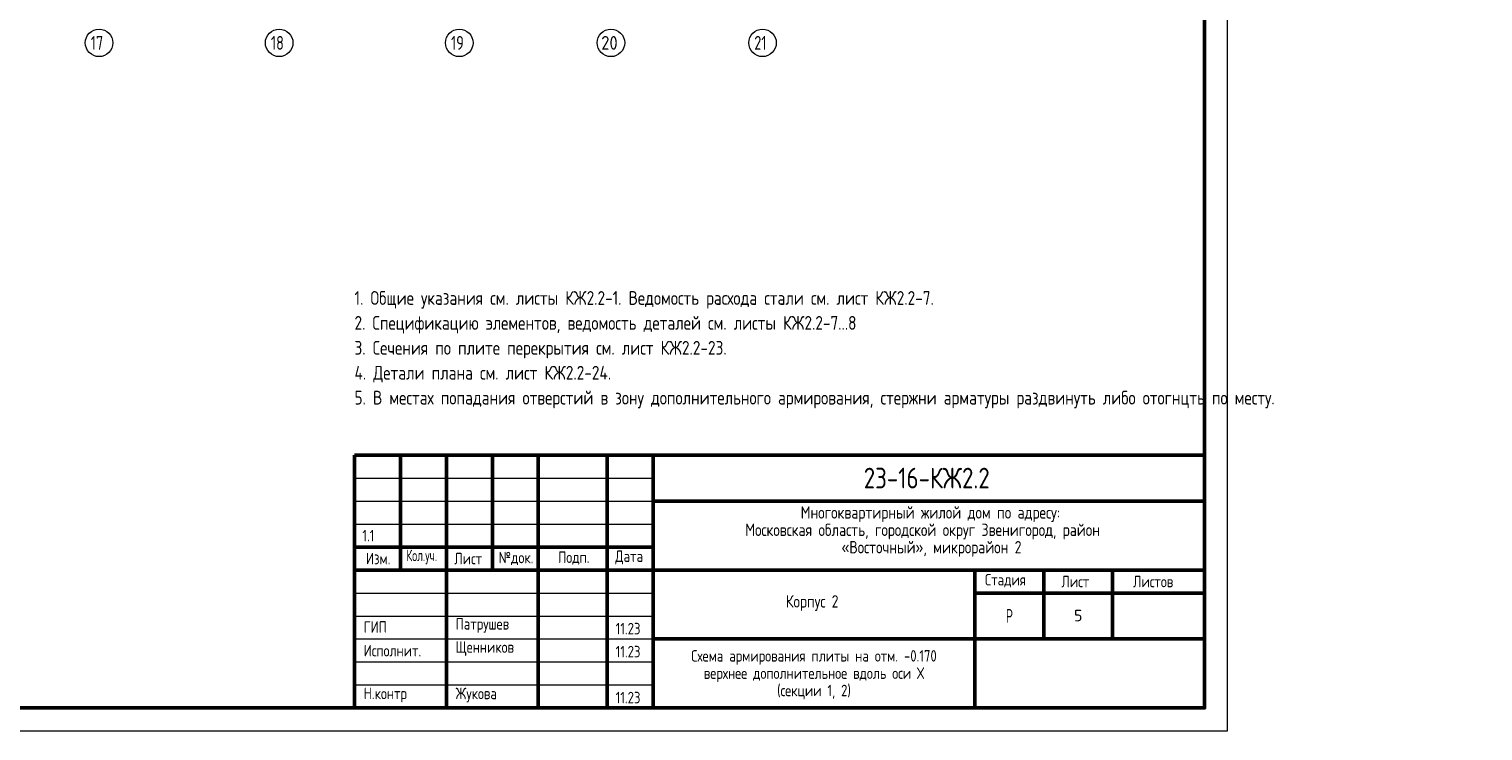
# Model space of a CAD drawing. Header units: millimetres. Extents: x 0 to 64958, y 0 to 42000.
# Tile 22 of 33: x 33317 to 64958, y 0 to 15270. Entities that reach past the tile are written whole.
import ezdxf

# ---------------------------------------------------------------- set-up
doc = ezdxf.new("R2010")
doc.units = ezdxf.units.MM
doc.linetypes.add('______5', pattern=[1100, 800, -100, 100, -100])
for name, color, linetype, lineweight in [('Standard', 7, 'Continuous', 25), ('Оси', 40, '______5', 18), ('Примечания', 7, 'Continuous', 25)]:
    doc.layers.add(name, color=color, linetype=linetype, lineweight=lineweight)
doc.styles.add('GOST 2.304-81', font='txt')
doc.styles.add('ISOCPEUR', font='txt')

msp = doc.modelspace()

# ---------------------------------------------------------------- linework, layer by layer
at = {"layer": 'Standard', "color": 7, "linetype": 'Continuous', "lineweight": 50, "transparency": 33554687}
for p, q in [((40400, 500), (40400, 6000)), ((40400, 6000), (58900, 6000)), ((41400, 3500), (41400, 6000)), ((42400, 500), (42400, 6000)), ((43400, 3500), (43400, 6000)), ((44400, 500), (44400, 6000)), ((45900, 500), (45900, 6000)), ((46900, 500), (46900, 6000)), ((46900, 5000), (58900, 5000)), ((40400, 4000), (46900, 4000)), ((40400, 4000), (46900, 4000)), ((40400, 3500), (46900, 3500)), ((40400, 3500), (46900, 3500)), ((46900, 3500), (58900, 3500)), ((53900, 2000), (53900, 3500)), ((55400, 2000), (55400, 3500)), ((56900, 2000), (56900, 3500)), ((53900, 3000), (58900, 3000)), ((46900, 2000), (58900, 2000)), ((53900, 500), (53900, 2000)), ((53900, 500), (53900, 2000))]:
    msp.add_line(p, q, dxfattribs=at)
at = {"layer": 'Standard', "color": 7, "linetype": 'Continuous', "lineweight": 25, "transparency": 33554687}
for p, q in [((58900, 500), (58900, 6000)), ((40400, 500), (58900, 500)), ((40400, 500), (58900, 500)), ((40400, 500), (58900, 500))]:
    msp.add_line(p, q, dxfattribs=at)
at = {"layer": 'Standard', "color": 7, "linetype": 'Continuous', "lineweight": 13, "transparency": 33554687}
for p, q in [((40400, 5500), (46900, 5500)), ((40400, 5000), (46900, 5000)), ((40400, 4500), (46900, 4500)), ((40400, 3000), (46900, 3000)), ((40400, 2500), (46900, 2500)), ((40400, 2500), (46900, 2500)), ((40400, 2000), (46900, 2000)), ((40400, 2000), (46900, 2000)), ((40400, 1500), (46900, 1500)), ((40400, 1000), (46900, 1000))]:
    msp.add_line(p, q, dxfattribs=at)
msp.add_lwpolyline([(0, 0), (59400, 0), (59400, 42000), (0, 42000), (0, 0)], close=True, dxfattribs=at)
at = {"layer": 'Standard', "color": 7, "linetype": 'Continuous', "lineweight": 50, "transparency": 33554687}
msp.add_lwpolyline([(2000, 41500), (58900, 41500), (58900, 500), (2000, 500), (2000, 41500)], close=True, dxfattribs=at)
at = {"layer": 'Оси', "color": 7, "linetype": 'Continuous', "lineweight": 13, "transparency": 33554687}
for centre in [(34840, 14970), (38760, 14970), (42680, 14970), (45980, 14970), (49280, 14970)]:
    msp.add_circle(centre, 300, dxfattribs=at)

# ---------------------------------------------------------------- texts
at = {"layer": 'Standard', "color": 7, "linetype": 'Continuous', "lineweight": 25, "transparency": 33554687}
for s, insert, char_height, width, attachment_point, style in [('\\W0.75;21', (49100, 14820), 300, 472.29, 7, 'ISOCPEUR'), ('Многоквартирный\\~жилой\\~дом\\~по\\~адресу:\\~', (50110, 4545), 270, 5717.07, 7, 'GOST 2.304-81'), ('Московская\\~область,\\~городской\\~округ\\~Звенигород,\\~район\\~', (48904, 4167), 270, 8136.21, 7, 'GOST 2.304-81'), ('\\A1;{\\fGOST 2.304-81|i0|b0;\\H250.000000;\\W1.000000;\\C7;1.1}\\P', (40702, 4375), 250, 395.83, 2, 'GOST 2.304-81'), ('«Восточный»,\\~микрорайон\\~2', (50997, 3789), 270, 3952.82, 7, 'GOST 2.304-81'), ('Изм.', (40648, 3625), 250, 631.15, 7, 'GOST 2.304-81'), ('\\W0.83;Кол.уч.', (41527, 3625), 250, 799.96, 7, 'GOST 2.304-81'), ('Лист', (42571, 3625), 250, 782.23, 7, 'GOST 2.304-81'), ('№док.', (43535, 3607), 250, 853.39, 7, 'GOST 2.304-81'), ('Подп.', (44831, 3614), 250, 764.53, 7, 'GOST 2.304-81'), ('Дата', (46073, 3625), 250, 782.22, 7, 'GOST 2.304-81'), ('Стадия', (54121, 3125), 250, 1031.11, 7, 'GOST 2.304-81'), ('Лист', (55784, 3125), 250, 782.22, 7, 'GOST 2.304-81'), ('Листов', (57343, 3125), 250, 1066.5, 7, 'GOST 2.304-81'), ('Корпус\\~2', (49788, 2610), 270, 1362.87, 7, 'GOST 2.304-81'), ('\\W0.77;Р', (54577, 2350), 300, 262.92, 7, 'GOST 2.304-81'), ('ГИП', (40600, 2137), 250, 586.8, 7, 'GOST 2.304-81'), ('Патрушев', (42600, 2137), 250, 1386.36, 7, 'GOST 2.304-81'), ('11.23', (46083, 2101), 250, 693.37, 7, 'GOST 2.304-81'), ('Исполнит.', (40600, 1622), 250, 1386.36, 7, 'GOST 2.304-81'), ('Щенников', (42600, 1631), 250, 1333.08, 7, 'GOST 2.304-81'), ('11.23', (46083, 1601), 250, 693.37, 7, 'GOST 2.304-81'), ('Н.контр', (40600, 622), 250, 1102.08, 7, 'GOST 2.304-81'), ('Жукова', (42600, 622), 250, 1031.11, 7, 'GOST 2.304-81'), ('11.23', (46083, 601), 250, 693.37, 7, 'GOST 2.304-81')]:
    msp.add_mtext(s, dxfattribs=dict(at, insert=insert, char_height=char_height, width=width, attachment_point=attachment_point, style=style))
at = {"layer": 'Standard', "color": 7, "linetype": 'Continuous', "lineweight": 13, "transparency": 33554687, "insert": (40400, 9570), "char_height": 300, "width": 24680.25, "attachment_point": 1, "line_spacing_factor": 1.084337}
msp.add_mtext('\\A1;{\\fGOST 2.304-81|i0|b0;\\H300.000000;\\W1.000000;\\C7;1. Общие указания см. листы КЖ2.2-1. Ведомость расхода стали см. лист КЖ2.2-7.}\\P{\\fGOST 2.304-81|i0|b0;\\H300.000000;\\W1.000000;\\C7;2. Спецификацию элементов, ведомость деталей см. листы КЖ2.2-7...8}\\P{\\fGOST 2.304-81|i0|b0;\\H300.000000;\\W1.000000;\\C7;3. Сечения по плите перекрытия см. лист КЖ2.2-23.}\\P{\\fGOST 2.304-81|i0|b0;\\H300.000000;\\W1.000000;\\C7;4. Детали плана см. лист КЖ2.2-24.}\\P{\\fGOST 2.304-81|i0|b0;\\H300.000000;\\W1.000000;\\C7;5. В местах попадания отверстий в зону дополнительного армирования, стержни арматуры раздвинуть либо отогнцть по месту.}\\P', dxfattribs=at)
at = {"layer": 'Standard', "color": 7, "linetype": 'Continuous', "lineweight": 50, "transparency": 33554687, "insert": (51483, 5275), "char_height": 450, "width": 3070.53, "attachment_point": 7, "style": 'GOST 2.304-81'}
msp.add_mtext('23-16-КЖ2.2', dxfattribs=at)
at = {"layer": 'Standard', "color": 7, "linetype": 'Continuous', "lineweight": 13, "transparency": 33554687, "insert": (56150, 2510), "char_height": 250, "width": 272.22, "attachment_point": 5, "style": 'ISOCPEUR'}
msp.add_mtext('\\A1;{\\fISOCPEUR|i0|b0;\\H250.000000;\\W1.000000;\\C7;5}\\P', dxfattribs=at)
at = {"layer": 'Standard', "color": 7, "linetype": 'Continuous', "lineweight": 25, "transparency": 33554687, "insert": (50400, 1758), "char_height": 250, "width": 6391.88, "attachment_point": 2, "line_spacing_factor": 0.903614}
msp.add_mtext('\\A1;{\\fGOST 2.304-81|i0|b0;\\H250.000000;\\W1.000000;\\C7;Схема армирования плиты на отм. -0.170}\\P{\\fGOST 2.304-81|i0|b0;\\H250.000000;\\W1.000000;\\C7;верхнее дополнительное вдоль оси Х}\\P{\\fGOST 2.304-81|i0|b0;\\H250.000000;\\W1.000000;\\C7;(секции 1, 2)}\\P', dxfattribs=at)
at = {"layer": 'Оси', "color": 7, "linetype": 'Continuous', "lineweight": 25, "transparency": 33554687, "char_height": 300, "attachment_point": 7, "style": 'ISOCPEUR'}
for s, insert, width in [('\\W0.75;17', (34660, 14820), 472.27), ('\\W0.75;18', (38580, 14820), 472.29), ('\\W0.75;19', (42500, 14820), 472.29), ('\\W0.87;20', (45770, 14820), 550.8)]:
    msp.add_mtext(s, dxfattribs=dict(at, insert=insert, width=width))
at = {"layer": 'Примечания', "color": 7, "linetype": 'Continuous', "lineweight": 50, "transparency": 33554687, "attachment_point": 7, "style": 'GOST 2.304-81'}
for s, insert, char_height, width in [('Стыковка\\~арматурных', (26336, 5915), 450, 5309.45), ('стержней\\~фоновой\\~арматуры\\~внахлёстку', (25673, 5440), 300, 6502.98)]:
    msp.add_mtext(s, dxfattribs=dict(at, insert=insert, char_height=char_height, width=width))

doc.saveas('drawing.dxf')
